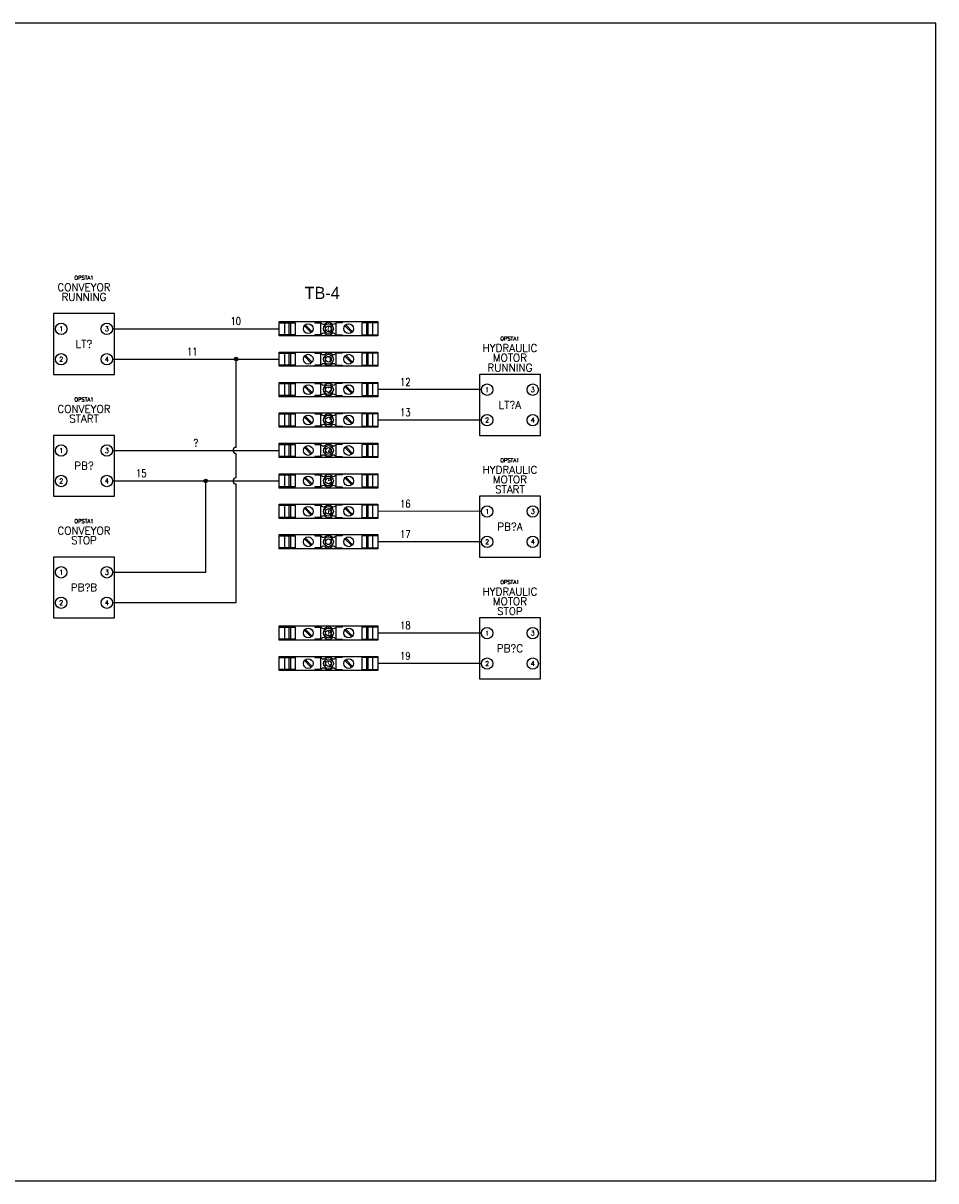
# Model space of a CAD drawing. Header units: inches. Extents: x 0 to 30, y 0 to 19.
# Tile 2 of 2: x 15 to 30, y 0 to 19. Entities that reach past the tile are written whole.
import ezdxf
from ezdxf.enums import TextEntityAlignment as Align

# ---------------------------------------------------------------- set-up
doc = ezdxf.new("R2010")
doc.units = ezdxf.units.IN
doc.header["$MEASUREMENT"] = 0
doc.set_wipeout_variables(frame=1)
for name, color, linetype in [('DESC', 1, 'Continuous'), ('LOC', 140, 'Continuous'), ('PSYMS', 7, 'Continuous'), ('PWIRE', 7, 'Continuous'), ('SYMS', 7, 'Continuous'), ('TAGS', 30, 'Continuous'), ('TERMS', 6, 'Continuous'), ('WIREFIXED', 6, 'Continuous'), ('WIRENO', 72, 'Continuous'), ('WIRES', 7, 'Continuous')]:
    doc.layers.add(name, color=color, linetype=linetype)
doc.layers.add('Viewports', color=3, linetype='Continuous', plot=False)
doc.styles.add('WD', font='romans.shx')

# ---------------------------------------------------------------- blocks, each defined once
blk = doc.blocks.new('HLT1G_2AD')
for centre in [(-0.414, -0.002), (0.336, -0.002), (-0.414, -0.502), (0.336, -0.502)]:
    blk.add_circle(centre, 0.0937)
at = {"layer": 'PSYMS'}
blk.add_lwpolyline([(-0.539, -0.752), (0.461, -0.752), (0.461, 0.248), (-0.539, 0.248)], close=True, dxfattribs=at)
at = {"style": 'WD'}
for tag, p in [('INST', (-0.039, 0.962)), ('LOC', (-0.039, 0.869))]:
    blk.add_attdef(tag, text='', height=0.0625, rotation=360, dxfattribs=at).set_placement(p, align=Align.TOP_CENTER)
for tag, p in [('DESC1', (-0.039, 0.619)), ('DESC2', (-0.039, 0.46)), ('DESC3', (-0.039, 0.297)), ('TAG1', (-0.039, -0.314))]:
    blk.add_attdef(tag, text='', height=0.125, rotation=360, dxfattribs=at).set_placement(p, align=Align.CENTER)
at = {"linetype": 'Continuous', "style": 'WD'}
for tag, p in [('TERM01', (-0.414, -0.002)), ('TERM03', (0.336, -0.002)), ('TERM02', (-0.414, -0.502)), ('TERM04', (0.336, -0.502))]:
    blk.add_attdef(tag, text='', height=0.0781, rotation=360, dxfattribs=at).set_placement(p, align=Align.MIDDLE)
at = {"style": 'WD', "flags": 1}
for tag, p in [('X4TERM01', (-0.507, -0.002)), ('WDBLKNAM', (-0.039, 0.176)), ('X1TERM03', (0.43, -0.002)), ('X4TERM02', (-0.507, -0.502)), ('X1TERM04', (0.43, -0.502))]:
    blk.add_attdef(tag, p, '', height=0.01, rotation=360, dxfattribs=at)
at = {"linetype": 'Continuous', "style": 'WD', "flags": 9}
blk.add_attdef('ASSYCODE', text='', height=0.01, dxfattribs=at).set_placement((0, 0.087), align=Align.CENTER)
at = {"style": 'WD', "flags": 9}
blk.add_attdef('FAMILY', text='', height=0.01, dxfattribs=at).set_placement((-0.002, 0.152), align=Align.CENTER)
at = {"linetype": 'Continuous', "style": 'WD', "flags": 1}
for tag, p in [('MFG', (0.003, 0.112)), ('CAT', (0.003, 0.131))]:
    blk.add_attdef(tag, text='', height=0.01, dxfattribs=at).set_placement(p, align=Align.MIDDLE)
blk = doc.blocks.new('HLT1R_2B3')
for centre in [(-0.414, -0.002), (0.336, -0.002), (-0.414, -0.502), (0.336, -0.502)]:
    blk.add_circle(centre, 0.0937)
at = {"layer": 'PSYMS'}
blk.add_lwpolyline([(-0.539, -0.752), (0.461, -0.752), (0.461, 0.248), (-0.539, 0.248)], close=True, dxfattribs=at)
at = {"style": 'WD'}
for tag, p in [('INST', (-0.039, 0.962)), ('LOC', (-0.039, 0.869))]:
    blk.add_attdef(tag, text='', height=0.0625, rotation=360, dxfattribs=at).set_placement(p, align=Align.TOP_CENTER)
for tag, p in [('DESC1', (-0.039, 0.619)), ('DESC2', (-0.039, 0.46)), ('DESC3', (-0.039, 0.297)), ('TAG1', (-0.039, -0.314))]:
    blk.add_attdef(tag, text='', height=0.125, rotation=360, dxfattribs=at).set_placement(p, align=Align.CENTER)
at = {"linetype": 'Continuous', "style": 'WD'}
for tag, p in [('TERM01', (-0.414, -0.002)), ('TERM03', (0.336, -0.002)), ('TERM02', (-0.414, -0.502)), ('TERM04', (0.336, -0.502))]:
    blk.add_attdef(tag, text='', height=0.0781, rotation=360, dxfattribs=at).set_placement(p, align=Align.MIDDLE)
at = {"style": 'WD', "flags": 1}
for tag, p in [('X4TERM01', (-0.507, -0.002)), ('WDBLKNAM', (-0.039, 0.176)), ('X1TERM03', (0.43, -0.002)), ('X4TERM02', (-0.507, -0.502)), ('X1TERM04', (0.43, -0.502))]:
    blk.add_attdef(tag, p, '', height=0.01, rotation=360, dxfattribs=at)
at = {"linetype": 'Continuous', "style": 'WD', "flags": 9}
blk.add_attdef('ASSYCODE', text='', height=0.01, dxfattribs=at).set_placement((-0.002, 0.089), align=Align.CENTER)
at = {"style": 'WD', "flags": 9}
blk.add_attdef('FAMILY', text='', height=0.01, dxfattribs=at).set_placement((-0.004, 0.152), align=Align.CENTER)
at = {"linetype": 'Continuous', "style": 'WD', "flags": 1}
for tag, p in [('CAT', (0.001, 0.131)), ('MFG', (0.001, 0.112))]:
    blk.add_attdef(tag, text='', height=0.01, dxfattribs=at).set_placement(p, align=Align.MIDDLE)
blk = doc.blocks.new('HPB11_2BA')
for centre in [(-0.414, -0.002), (0.336, -0.002), (-0.414, -0.502), (0.336, -0.502)]:
    blk.add_circle(centre, 0.0937)
at = {"layer": 'PSYMS'}
blk.add_lwpolyline([(-0.539, -0.752), (0.461, -0.752), (0.461, 0.248), (-0.539, 0.248)], close=True, dxfattribs=at)
at = {"style": 'WD'}
for tag, p in [('INST', (-0.039, 0.962)), ('LOC', (-0.039, 0.869))]:
    blk.add_attdef(tag, text='', height=0.0625, rotation=360, dxfattribs=at).set_placement(p, align=Align.TOP_CENTER)
for tag, p in [('DESC1', (-0.039, 0.619)), ('DESC2', (-0.039, 0.46)), ('DESC3', (-0.039, 0.297)), ('TAG1', (-0.039, -0.314))]:
    blk.add_attdef(tag, text='', height=0.125, rotation=360, dxfattribs=at).set_placement(p, align=Align.CENTER)
at = {"linetype": 'Continuous', "style": 'WD'}
for tag, p in [('TERM01', (-0.414, -0.002)), ('TERM03', (0.336, -0.002)), ('TERM02', (-0.414, -0.502)), ('TERM04', (0.336, -0.502))]:
    blk.add_attdef(tag, text='', height=0.0781, rotation=360, dxfattribs=at).set_placement(p, align=Align.MIDDLE)
at = {"style": 'WD', "flags": 1}
for tag, p in [('X4TERM01', (-0.507, -0.002)), ('WDBLKNAM', (-0.039, 0.176)), ('X1TERM03', (0.43, -0.002)), ('X4TERM02', (-0.507, -0.502)), ('X1TERM04', (0.43, -0.502))]:
    blk.add_attdef(tag, p, '', height=0.01, rotation=360, dxfattribs=at)
at = {"linetype": 'Continuous', "style": 'WD', "flags": 9}
for tag, p in [('ASSYCODE', (-0.006, 0.072)), ('MFG', (-0.008, 0.089)), ('CAT', (-0.006, 0.109))]:
    blk.add_attdef(tag, text='', height=0.01, dxfattribs=at).set_placement(p, align=Align.CENTER)
at = {"style": 'WD'}
for tag, p, flags in [('FAMILY', (-0.031, 0.153), 9), ('CONTACT', (-0.031, 0.136), 1)]:
    blk.add_attdef(tag, p, '', height=0.01, dxfattribs=dict(at, flags=flags))
blk = doc.blocks.new('HPB12_2C0')
for centre in [(-0.414, -0.002), (0.336, -0.002), (-0.414, -0.502), (0.336, -0.502)]:
    blk.add_circle(centre, 0.0937)
at = {"layer": 'PSYMS'}
blk.add_lwpolyline([(-0.539, -0.752), (0.461, -0.752), (0.461, 0.248), (-0.539, 0.248)], close=True, dxfattribs=at)
at = {"style": 'WD'}
for tag, p in [('INST', (-0.039, 0.962)), ('LOC', (-0.039, 0.869))]:
    blk.add_attdef(tag, text='', height=0.0625, rotation=360, dxfattribs=at).set_placement(p, align=Align.TOP_CENTER)
for tag, p in [('DESC1', (-0.039, 0.619)), ('DESC2', (-0.039, 0.46)), ('DESC3', (-0.039, 0.297)), ('TAG1', (-0.039, -0.314))]:
    blk.add_attdef(tag, text='', height=0.125, rotation=360, dxfattribs=at).set_placement(p, align=Align.CENTER)
at = {"linetype": 'Continuous', "style": 'WD'}
for tag, p in [('TERM01', (-0.414, -0.002)), ('TERM03', (0.336, -0.002)), ('TERM02', (-0.414, -0.502)), ('TERM04', (0.336, -0.502))]:
    blk.add_attdef(tag, text='', height=0.0781, rotation=360, dxfattribs=at).set_placement(p, align=Align.MIDDLE)
at = {"style": 'WD', "flags": 1}
for tag, p in [('X4TERM01', (-0.507, -0.002)), ('WDBLKNAM', (-0.039, 0.176)), ('X1TERM03', (0.43, -0.002)), ('X4TERM02', (-0.507, -0.502)), ('X1TERM04', (0.43, -0.502))]:
    blk.add_attdef(tag, p, '', height=0.01, rotation=360, dxfattribs=at)
at = {"linetype": 'Continuous', "style": 'WD', "flags": 9}
for tag, p in [('ASSYCODE', (-0.011, 0.078)), ('CAT', (-0.011, 0.112)), ('MFG', (-0.011, 0.095))]:
    blk.add_attdef(tag, text='', height=0.01, dxfattribs=at).set_placement(p, align=Align.CENTER)
at = {"style": 'WD', "flags": 9}
for tag, p in [('FAMILY', (-0.032, 0.153)), ('CONTACT', (-0.032, 0.137))]:
    blk.add_attdef(tag, p, '', height=0.01, dxfattribs=at)
blk = doc.blocks.new('1011-1df')
at = {"style": 'WD', "flags": 1}
for tag, height, p in [('INST', 0.125, (0.008, 0.421)), ('LOC', 0.125, (0.008, 0.245)), ('CAT', 0.05, (0, -0.396)), ('WDBLKNAM', 0.05, (0, -0.467)), ('FP', 0.05, (0, -0.539)), ('FPT', 0.05, (0.141, -0.539)), ('ASSYCODE', 0.05, (0, -0.626))]:
    blk.add_attdef(tag, text='', height=height, dxfattribs=at).set_placement(p, align=Align.CENTER)
blk.add_wipeout([(-0.81, 0), (0.81, 0), (0.81, -0.235), (-0.81, -0.235)])
blk.add_wipeout([(0.81, -0.235), (-0.81, -0.235), (-0.81, 0), (0.81, 0)])
for p, q in [((-0.81, -0.235), (-0.81, 0)), ((-0.81, 0), (0.81, 0)), ((-0.6, 0), (-0.6, -0.018)), ((-0.226, 0), (-0.226, -0.018)), ((-0.81, -0.018), (-0.55, -0.018)), ((-0.721, -0.018), (-0.721, -0.217)), ((-0.649, -0.018), (-0.649, -0.217)), ((-0.626, -0.018), (-0.626, -0.217)), ((-0.55, -0.018), (-0.55, -0.217)), ((-0.283, -0.181), (-0.396, -0.068)), ((-0.269, -0.167), (-0.382, -0.054)), ((-0.226, -0.018), (-0.125, -0.018)), ((-0.125, -0.217), (-0.125, -0.018)), ((0.226, -0.018), (0.125, -0.018)), ((0.125, -0.217), (0.125, -0.018)), ((0.226, 0), (0.226, -0.018)), ((0.382, -0.181), (0.269, -0.068)), ((0.396, -0.167), (0.283, -0.054)), ((0.81, -0.018), (0.55, -0.018)), ((0.55, -0.018), (0.55, -0.217)), ((0.6, 0), (0.6, -0.018)), ((0.626, -0.018), (0.626, -0.217)), ((0.649, -0.018), (0.649, -0.217)), ((0.721, -0.018), (0.721, -0.217)), ((0.81, 0), (0.81, -0.235)), ((-0.55, -0.217), (-0.81, -0.217)), ((0.81, -0.235), (-0.81, -0.235)), ((-0.6, -0.217), (-0.6, -0.235)), ((-0.125, -0.217), (-0.226, -0.217)), ((-0.226, -0.217), (-0.226, -0.235)), ((0.125, -0.217), (0.226, -0.217)), ((0.226, -0.217), (0.226, -0.235)), ((0.55, -0.217), (0.81, -0.217)), ((0.6, -0.217), (0.6, -0.235))]:
    blk.add_line(p, q)
blk.add_lwpolyline([(0.81, -0.235), (-0.81, -0.235), (-0.81, 0), (0.81, 0)], close=True)
for centre, radius in [((-0.333, -0.118), 0.08), ((0, -0.118), 0.08), ((0, -0.118), 0.0469), ((0.333, -0.118), 0.08)]:
    blk.add_circle(centre, radius)
for centre, radius, start, end in [((-0.076, 0.018), 0.0609, 216.5114, 283.3922), ((0, -0.118), 0.0985, 50.9846, 129.0154), ((0.076, 0.018), 0.0609, 256.6078, 323.4886), ((-0.076, -0.253), 0.0609, 76.6078, 143.4886), ((0, -0.118), 0.0985, 230.9846, 309.0154), ((0.076, -0.253), 0.0609, 36.5114, 103.3922)]:
    blk.add_arc(centre, radius, start, end)
for tag, height, p in [('P_TAGSTRIP', 0.125, (0.008, 0.068)), ('MFG', 0.05, (0, -0.324))]:
    blk.add_attdef(tag, text='', height=height, dxfattribs=at).set_placement(p, align=Align.CENTER)
at = {"style": 'WD', "width": 0.8}
blk.add_attdef('WIRENOL', text='', height=0.1, dxfattribs=at).set_placement((-0.868, -0.118), align=Align.MIDDLE_RIGHT)
at = {"style": 'WD'}
for tag in ['WIRENO', 'TERM']:
    blk.add_attdef(tag, text='', height=0.1, dxfattribs=at).set_placement((-0.018, -0.123), align=Align.MIDDLE_CENTER)
at = {"style": 'WD', "width": 0.8}
blk.add_attdef('WIRENOR', text='', height=0.1, dxfattribs=at).set_placement((0.88, -0.118), align=Align.MIDDLE_LEFT)
at = {"style": 'WD', "flags": 1}
blk.add_attdef('TERMDESCL', text='', height=0.05, dxfattribs=at).set_placement((-0.866, -0.232), align=Align.MIDDLE_RIGHT)
blk.add_attdef('TERMDESCR', text='', height=0.05, dxfattribs=at).set_placement((0.88, -0.232), align=Align.MIDDLE_LEFT)
blk = doc.blocks.new('WD_WNH')
at = {"linetype": 'Continuous', "style": 'WD', "width": 0.8}
blk.add_attdef('WIRENO', text='', height=0.125, dxfattribs=at).set_placement((0, 0.062), align=Align.CENTER)
at = {"style": 'WD', "flags": 1}
for tag, p in [('W01USER', (0, 0.078)), ('W02USER', (0, 0.07)), ('W03USER', (0, 0.062)), ('W04USER', (0, 0.055)), ('W05USER', (0, 0.047)), ('W06USER', (0, 0.039)), ('W07USER', (0, 0.031)), ('W08USER', (0, 0.023)), ('W09USER', (0, 0.016)), ('W10USER', (0, 0.008))]:
    blk.add_attdef(tag, text='', height=0.005, dxfattribs=at).set_placement(p, align=Align.CENTER)
blk = doc.blocks.new('WDDOT')
for radius in [0.03, 0.0187, 0.00929]:
    blk.add_circle((0, 0), radius)

msp = doc.modelspace()

# ---------------------------------------------------------------- linework, layer by layer
at = {"layer": 'WIRES'}
for p, q in [((16.469, 13.998), (19.208, 14)), ((16.469, 13.498), (18.5, 13.5)), ((18.5, 13.5), (19.208, 13.5)), ((18.5, 12.05), (18.5, 13.5)), ((22.531, 13), (20.828, 13)), ((22.531, 12.5), (20.828, 12.5)), ((16.469, 11.998), (19.208, 12)), ((18.5, 11.55), (18.5, 11.95)), ((16.469, 11.498), (18, 11.5)), ((18, 11.5), (19.208, 11.5)), ((18, 10), (18, 11.5)), ((18.5, 9.5), (18.5, 11.45)), ((22.531, 10.998), (20.828, 11)), ((22.531, 10.498), (20.828, 10.5)), ((16.469, 10), (18, 10)), ((16.469, 9.5), (18.5, 9.5)), ((22.531, 9), (20.828, 9)), ((22.531, 8.5), (20.828, 8.5))]:
    msp.add_line(p, q, dxfattribs=at)
for centre in [(18.5, 12), (18.5, 11.5)]:
    msp.add_arc(centre, 0.05, 90, 270, dxfattribs=at)

# ---------------------------------------------------------------- block references
at = {"layer": 'SYMS'}
ref = msp.add_blockref('HLT1G_2AD', (16.039, 14), dxfattribs=at)
ref.add_attrib('TERM01', '1', dxfattribs={"layer": 'TERMS', "linetype": 'Continuous', "height": 0.0781, "rotation": 360, "style": 'WD'}).set_placement((15.626, 13.998), align=Align.MIDDLE)
ref.add_attrib('TERM02', '2', dxfattribs={"layer": 'TERMS', "linetype": 'Continuous', "height": 0.0781, "rotation": 360, "style": 'WD'}).set_placement((15.626, 13.498), align=Align.MIDDLE)
ref.add_attrib('TERM03', '3', dxfattribs={"layer": 'TERMS', "linetype": 'Continuous', "height": 0.0781, "rotation": 360, "style": 'WD'}).set_placement((16.376, 13.998), align=Align.MIDDLE)
ref.add_attrib('TERM04', '4', dxfattribs={"layer": 'TERMS', "linetype": 'Continuous', "height": 0.0781, "rotation": 360, "style": 'WD'}).set_placement((16.376, 13.498), align=Align.MIDDLE)
ref.add_attrib('TAG1', 'LT?', dxfattribs={"layer": 'TAGS', "height": 0.125, "rotation": 360, "style": 'WD'}).set_placement((16, 13.686), align=Align.CENTER)
ref.add_attrib('DESC2', 'RUNNING', dxfattribs={"layer": 'DESC', "height": 0.125, "rotation": 360, "style": 'WD'}).set_placement((16, 14.46), align=Align.CENTER)
ref.add_attrib('DESC1', 'CONVEYOR', dxfattribs={"layer": 'DESC', "height": 0.125, "rotation": 360, "style": 'WD'}).set_placement((16, 14.619), align=Align.CENTER)
ref.add_attrib('LOC', 'OPSTA1', dxfattribs={"layer": 'LOC', "height": 0.0625, "rotation": 360, "style": 'WD'}).set_placement((16, 14.869), align=Align.TOP_CENTER)
ref = msp.add_blockref('HLT1R_2B3', (23.039, 13), dxfattribs=at)
ref.add_attrib('TERM01', '1', dxfattribs={"layer": 'TERMS', "linetype": 'Continuous', "height": 0.0781, "rotation": 360, "style": 'WD'}).set_placement((22.625, 12.998), align=Align.MIDDLE)
ref.add_attrib('TERM02', '2', dxfattribs={"layer": 'TERMS', "linetype": 'Continuous', "height": 0.0781, "rotation": 360, "style": 'WD'}).set_placement((22.625, 12.498), align=Align.MIDDLE)
ref.add_attrib('TERM03', '3', dxfattribs={"layer": 'TERMS', "linetype": 'Continuous', "height": 0.0781, "rotation": 360, "style": 'WD'}).set_placement((23.375, 12.998), align=Align.MIDDLE)
ref.add_attrib('TERM04', '4', dxfattribs={"layer": 'TERMS', "linetype": 'Continuous', "height": 0.0781, "rotation": 360, "style": 'WD'}).set_placement((23.375, 12.498), align=Align.MIDDLE)
ref.add_attrib('TAG1', 'LT?A', dxfattribs={"layer": 'TAGS', "height": 0.125, "rotation": 360, "style": 'WD'}).set_placement((23, 12.686), align=Align.CENTER)
ref.add_attrib('DESC3', 'RUNNING', dxfattribs={"layer": 'DESC', "height": 0.125, "rotation": 360, "style": 'WD'}).set_placement((23, 13.297), align=Align.CENTER)
ref.add_attrib('DESC2', 'MOTOR', dxfattribs={"layer": 'DESC', "height": 0.125, "rotation": 360, "style": 'WD'}).set_placement((23, 13.46), align=Align.CENTER)
ref.add_attrib('DESC1', 'HYDRAULIC', dxfattribs={"layer": 'DESC', "height": 0.125, "rotation": 360, "style": 'WD'}).set_placement((23, 13.619), align=Align.CENTER)
ref.add_attrib('LOC', 'OPSTA1', dxfattribs={"layer": 'LOC', "height": 0.0625, "rotation": 360, "style": 'WD'}).set_placement((23, 13.869), align=Align.TOP_CENTER)
at = {"layer": 'SYMS', "rotation": 359.9999992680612}
for p in [(18.5, 13.5), (18, 11.5)]:
    msp.add_blockref('WDDOT', p, dxfattribs=at)
at = {"layer": 'SYMS'}
ref = msp.add_blockref('HPB11_2BA', (16.039, 12), dxfattribs=at)
ref.add_attrib('TERM01', '1', dxfattribs={"layer": 'TERMS', "linetype": 'Continuous', "height": 0.0781, "rotation": 360, "style": 'WD'}).set_placement((15.626, 11.998), align=Align.MIDDLE)
ref.add_attrib('TERM02', '2', dxfattribs={"layer": 'TERMS', "linetype": 'Continuous', "height": 0.0781, "rotation": 360, "style": 'WD'}).set_placement((15.626, 11.498), align=Align.MIDDLE)
ref.add_attrib('TERM03', '3', dxfattribs={"layer": 'TERMS', "linetype": 'Continuous', "height": 0.0781, "rotation": 360, "style": 'WD'}).set_placement((16.376, 11.998), align=Align.MIDDLE)
ref.add_attrib('TERM04', '4', dxfattribs={"layer": 'TERMS', "linetype": 'Continuous', "height": 0.0781, "rotation": 360, "style": 'WD'}).set_placement((16.376, 11.498), align=Align.MIDDLE)
ref.add_attrib('TAG1', 'PB?', dxfattribs={"layer": 'TAGS', "height": 0.125, "rotation": 360, "style": 'WD'}).set_placement((16, 11.686), align=Align.CENTER)
ref.add_attrib('DESC2', 'START', dxfattribs={"layer": 'DESC', "height": 0.125, "rotation": 360, "style": 'WD'}).set_placement((16, 12.46), align=Align.CENTER)
ref.add_attrib('DESC1', 'CONVEYOR', dxfattribs={"layer": 'DESC', "height": 0.125, "rotation": 360, "style": 'WD'}).set_placement((16, 12.619), align=Align.CENTER)
ref.add_attrib('LOC', 'OPSTA1', dxfattribs={"layer": 'LOC', "height": 0.0625, "rotation": 360, "style": 'WD'}).set_placement((16, 12.869), align=Align.TOP_CENTER)
ref = msp.add_blockref('HPB11_2BA', (23.039, 11), dxfattribs=at)
ref.add_attrib('TERM01', '1', dxfattribs={"layer": 'TERMS', "linetype": 'Continuous', "height": 0.0781, "rotation": 360, "style": 'WD'}).set_placement((22.626, 10.998), align=Align.MIDDLE)
ref.add_attrib('TERM02', '2', dxfattribs={"layer": 'TERMS', "linetype": 'Continuous', "height": 0.0781, "rotation": 360, "style": 'WD'}).set_placement((22.626, 10.498), align=Align.MIDDLE)
ref.add_attrib('TERM03', '3', dxfattribs={"layer": 'TERMS', "linetype": 'Continuous', "height": 0.0781, "rotation": 360, "style": 'WD'}).set_placement((23.376, 10.998), align=Align.MIDDLE)
ref.add_attrib('TERM04', '4', dxfattribs={"layer": 'TERMS', "linetype": 'Continuous', "height": 0.0781, "rotation": 360, "style": 'WD'}).set_placement((23.376, 10.498), align=Align.MIDDLE)
ref.add_attrib('TAG1', 'PB?A', dxfattribs={"layer": 'TAGS', "height": 0.125, "rotation": 360, "style": 'WD'}).set_placement((23, 10.686), align=Align.CENTER)
ref.add_attrib('DESC3', 'START', dxfattribs={"layer": 'DESC', "height": 0.125, "rotation": 360, "style": 'WD'}).set_placement((23, 11.297), align=Align.CENTER)
ref.add_attrib('DESC2', 'MOTOR', dxfattribs={"layer": 'DESC', "height": 0.125, "rotation": 360, "style": 'WD'}).set_placement((23, 11.46), align=Align.CENTER)
ref.add_attrib('DESC1', 'HYDRAULIC', dxfattribs={"layer": 'DESC', "height": 0.125, "rotation": 360, "style": 'WD'}).set_placement((23, 11.619), align=Align.CENTER)
ref.add_attrib('LOC', 'OPSTA1', dxfattribs={"layer": 'LOC', "height": 0.0625, "rotation": 360, "style": 'WD'}).set_placement((23, 11.869), align=Align.TOP_CENTER)
ref = msp.add_blockref('HPB12_2C0', (16.039, 10), dxfattribs=at)
ref.add_attrib('TERM01', '1', dxfattribs={"layer": 'TERMS', "linetype": 'Continuous', "height": 0.0781, "rotation": 360, "style": 'WD'}).set_placement((15.625, 9.998), align=Align.MIDDLE)
ref.add_attrib('TERM02', '2', dxfattribs={"layer": 'TERMS', "linetype": 'Continuous', "height": 0.0781, "rotation": 360, "style": 'WD'}).set_placement((15.625, 9.498), align=Align.MIDDLE)
ref.add_attrib('TERM03', '3', dxfattribs={"layer": 'TERMS', "linetype": 'Continuous', "height": 0.0781, "rotation": 360, "style": 'WD'}).set_placement((16.375, 9.998), align=Align.MIDDLE)
ref.add_attrib('TERM04', '4', dxfattribs={"layer": 'TERMS', "linetype": 'Continuous', "height": 0.0781, "rotation": 360, "style": 'WD'}).set_placement((16.375, 9.498), align=Align.MIDDLE)
ref.add_attrib('TAG1', 'PB?B', dxfattribs={"layer": 'TAGS', "height": 0.125, "rotation": 360, "style": 'WD'}).set_placement((16, 9.686), align=Align.CENTER)
ref.add_attrib('DESC2', 'STOP', dxfattribs={"layer": 'DESC', "height": 0.125, "rotation": 360, "style": 'WD'}).set_placement((16, 10.46), align=Align.CENTER)
ref.add_attrib('DESC1', 'CONVEYOR', dxfattribs={"layer": 'DESC', "height": 0.125, "rotation": 360, "style": 'WD'}).set_placement((16, 10.619), align=Align.CENTER)
ref.add_attrib('LOC', 'OPSTA1', dxfattribs={"layer": 'LOC', "height": 0.0625, "rotation": 360, "style": 'WD'}).set_placement((16, 10.869), align=Align.TOP_CENTER)
ref = msp.add_blockref('HPB12_2C0', (23.039, 9), dxfattribs=at)
ref.add_attrib('TERM01', '1', dxfattribs={"layer": 'TERMS', "linetype": 'Continuous', "height": 0.0781, "rotation": 360, "style": 'WD'}).set_placement((22.625, 8.998), align=Align.MIDDLE)
ref.add_attrib('TERM02', '2', dxfattribs={"layer": 'TERMS', "linetype": 'Continuous', "height": 0.0781, "rotation": 360, "style": 'WD'}).set_placement((22.625, 8.498), align=Align.MIDDLE)
ref.add_attrib('TERM03', '3', dxfattribs={"layer": 'TERMS', "linetype": 'Continuous', "height": 0.0781, "rotation": 360, "style": 'WD'}).set_placement((23.375, 8.998), align=Align.MIDDLE)
ref.add_attrib('TERM04', '4', dxfattribs={"layer": 'TERMS', "linetype": 'Continuous', "height": 0.0781, "rotation": 360, "style": 'WD'}).set_placement((23.375, 8.498), align=Align.MIDDLE)
ref.add_attrib('TAG1', 'PB?C', dxfattribs={"layer": 'TAGS', "height": 0.125, "rotation": 360, "style": 'WD'}).set_placement((23, 8.686), align=Align.CENTER)
ref.add_attrib('DESC3', 'STOP', dxfattribs={"layer": 'DESC', "height": 0.125, "rotation": 360, "style": 'WD'}).set_placement((23, 9.297), align=Align.CENTER)
ref.add_attrib('DESC2', 'MOTOR', dxfattribs={"layer": 'DESC', "height": 0.125, "rotation": 360, "style": 'WD'}).set_placement((23, 9.46), align=Align.CENTER)
ref.add_attrib('DESC1', 'HYDRAULIC', dxfattribs={"layer": 'DESC', "height": 0.125, "rotation": 360, "style": 'WD'}).set_placement((23, 9.619), align=Align.CENTER)
ref.add_attrib('LOC', 'OPSTA1', dxfattribs={"layer": 'LOC', "height": 0.0625, "rotation": 360, "style": 'WD'}).set_placement((23, 9.869), align=Align.TOP_CENTER)
at = {"layer": 'WIREFIXED'}
ref = msp.add_blockref('WD_WNH', (18.493, 13.999), dxfattribs=dict(at, rotation=359.9999992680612))
ref.add_attrib('WIRENOF', '10', dxfattribs={"linetype": 'Continuous', "height": 0.125, "rotation": 360, "style": 'WD', "width": 0.8}).set_placement((18.493, 14.062), align=Align.CENTER)
ref = msp.add_blockref('WD_WNH', (17.778, 13.499), dxfattribs=dict(at, rotation=359.9999992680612))
ref.add_attrib('WIRENOF', '11', dxfattribs={"linetype": 'Continuous', "height": 0.125, "rotation": 360, "style": 'WD', "width": 0.8}).set_placement((17.778, 13.562), align=Align.CENTER)
ref = msp.add_blockref('WD_WNH', (21.281, 13), dxfattribs=dict(at, rotation=359.9999992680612))
ref.add_attrib('WIRENOF', '12', dxfattribs={"linetype": 'Continuous', "height": 0.125, "rotation": 360, "style": 'WD', "width": 0.8}).set_placement((21.281, 13.063), align=Align.CENTER)
ref = msp.add_blockref('WD_WNH', (21.281, 12.5), dxfattribs=dict(at, rotation=359.9999992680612))
ref.add_attrib('WIRENOF', '13', dxfattribs={"linetype": 'Continuous', "height": 0.125, "rotation": 360, "style": 'WD', "width": 0.8}).set_placement((21.281, 12.563), align=Align.CENTER)
ref = msp.add_blockref('WD_WNH', (16.942, 11.499), dxfattribs=dict(at, rotation=359.9999992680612))
ref.add_attrib('WIRENOF', '15', dxfattribs={"linetype": 'Continuous', "height": 0.125, "rotation": 360, "style": 'WD', "width": 0.8}).set_placement((16.942, 11.562), align=Align.CENTER)
ref = msp.add_blockref('WD_WNH', (21.281, 10.999), dxfattribs=dict(at, rotation=359.9999992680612))
ref.add_attrib('WIRENOF', '16', dxfattribs={"linetype": 'Continuous', "height": 0.125, "rotation": 360, "style": 'WD', "width": 0.8}).set_placement((21.281, 11.062), align=Align.CENTER)
ref = msp.add_blockref('WD_WNH', (21.281, 10.499), dxfattribs=dict(at, rotation=359.9999992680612))
ref.add_attrib('WIRENOF', '17', dxfattribs={"linetype": 'Continuous', "height": 0.125, "rotation": 360, "style": 'WD', "width": 0.8}).set_placement((21.281, 10.562), align=Align.CENTER)
ref = msp.add_blockref('WD_WNH', (21.281, 9), dxfattribs=dict(at, rotation=359.9999992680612))
ref.add_attrib('WIRENOF', '18', dxfattribs={"linetype": 'Continuous', "height": 0.125, "rotation": 360, "style": 'WD', "width": 0.8}).set_placement((21.281, 9.063), align=Align.CENTER)
ref = msp.add_blockref('WD_WNH', (21.281, 8.5), dxfattribs=dict(at, rotation=359.9999992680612))
ref.add_attrib('WIRENOF', '19', dxfattribs={"linetype": 'Continuous', "height": 0.125, "rotation": 360, "style": 'WD', "width": 0.8}).set_placement((21.281, 8.563), align=Align.CENTER)
at = {"layer": 'WIRENO'}
ref = msp.add_blockref('WD_WNH', (17.839, 11.999), dxfattribs=at)
ref.add_attrib('WIRENO', '?', dxfattribs={"linetype": 'Continuous', "height": 0.125, "style": 'WD', "width": 0.8}).set_placement((17.839, 12.062), align=Align.CENTER)

# ---------------------------------------------------------------- texts
at = {"insert": (19.625, 14.688), "char_height": 0.2, "width": 1.375, "attachment_point": 1, "rotation": 360}
msp.add_mtext('TB-4', dxfattribs=at)

# ---------------------------------------------------------------- next in the draw order: block references
at = {"layer": 'PSYMS'}
ref = msp.add_blockref('1011-1df', (20.018, 14.117), dxfattribs=at)
ref.add_attrib('WIRENO', '10', dxfattribs={"layer": 'PWIRE', "height": 0.1, "style": 'WD'}).set_placement((20, 13.995), align=Align.MIDDLE_CENTER)
ref = msp.add_blockref('1011-1df', (20.018, 13.617), dxfattribs=at)
ref.add_attrib('WIRENO', '11', dxfattribs={"layer": 'PWIRE', "height": 0.1, "style": 'WD'}).set_placement((20, 13.495), align=Align.MIDDLE_CENTER)
ref = msp.add_blockref('1011-1df', (20.018, 13.117), dxfattribs=at)
ref.add_attrib('WIRENO', '12', dxfattribs={"layer": 'PWIRE', "height": 0.1, "style": 'WD'}).set_placement((20, 12.995), align=Align.MIDDLE_CENTER)
ref = msp.add_blockref('1011-1df', (20.018, 12.617), dxfattribs=at)
ref.add_attrib('WIRENO', '13', dxfattribs={"layer": 'PWIRE', "height": 0.1, "style": 'WD'}).set_placement((20, 12.495), align=Align.MIDDLE_CENTER)
ref = msp.add_blockref('1011-1df', (20.018, 12.117), dxfattribs=at)
ref.add_attrib('WIRENO', '14', dxfattribs={"layer": 'PWIRE', "height": 0.1, "style": 'WD'}).set_placement((20, 11.995), align=Align.MIDDLE_CENTER)
ref = msp.add_blockref('1011-1df', (20.018, 11.617), dxfattribs=at)
ref.add_attrib('WIRENO', '15', dxfattribs={"layer": 'PWIRE', "height": 0.1, "style": 'WD'}).set_placement((20, 11.495), align=Align.MIDDLE_CENTER)
ref = msp.add_blockref('1011-1df', (20.018, 11.117), dxfattribs=at)
ref.add_attrib('WIRENO', '16', dxfattribs={"layer": 'PWIRE', "height": 0.1, "style": 'WD'}).set_placement((20, 10.995), align=Align.MIDDLE_CENTER)
ref = msp.add_blockref('1011-1df', (20.018, 10.617), dxfattribs=at)
ref.add_attrib('WIRENO', '17', dxfattribs={"layer": 'PWIRE', "height": 0.1, "style": 'WD'}).set_placement((20, 10.495), align=Align.MIDDLE_CENTER)
ref = msp.add_blockref('1011-1df', (20.018, 9.117), dxfattribs=at)
ref.add_attrib('WIRENO', '18', dxfattribs={"layer": 'PWIRE', "height": 0.1, "style": 'WD'}).set_placement((20, 8.995), align=Align.MIDDLE_CENTER)
ref = msp.add_blockref('1011-1df', (20.018, 8.617), dxfattribs=at)
ref.add_attrib('WIRENO', '19', dxfattribs={"layer": 'PWIRE', "height": 0.1, "style": 'WD'}).set_placement((20, 8.495), align=Align.MIDDLE_CENTER)

# ---------------------------------------------------------------- next in the draw order: linework, layer by layer
at = {"layer": 'Viewports'}
msp.add_lwpolyline([(0, 0), (30, 0), (30, 19.02), (0, 19.02)], close=True, dxfattribs=at)

doc.saveas('drawing.dxf')
